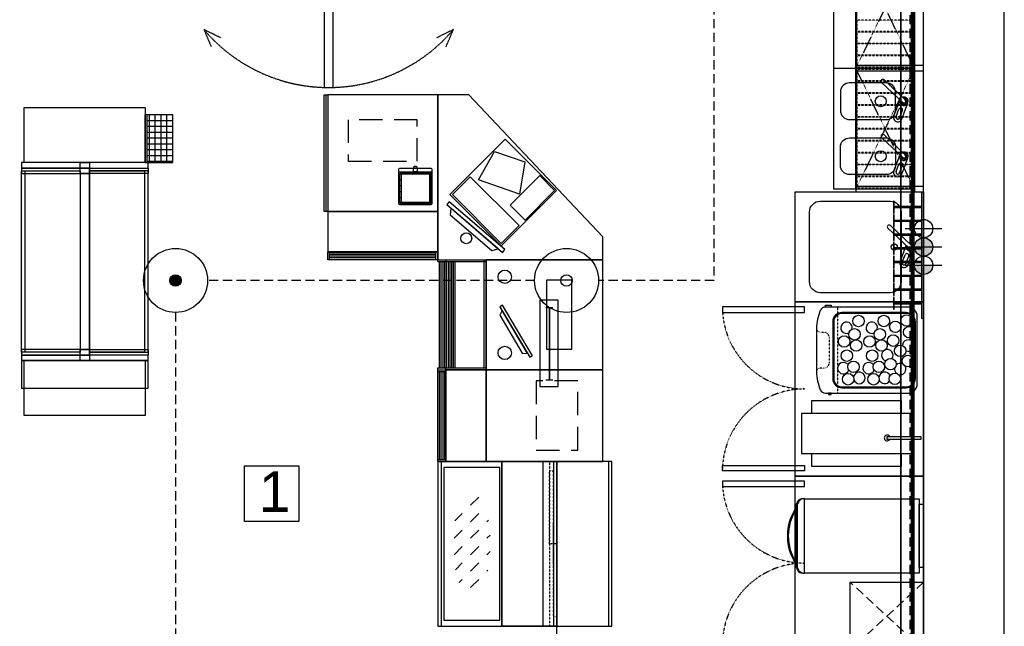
# Model space of a CAD drawing. Header units: millimetres. Extents: x -7934 to 14836, y -13910 to -10668.
# Tile 36 of 42: x 9934 to 10471, y -13597 to -13266. Entities that reach past the tile are written whole.
import ezdxf

# ---------------------------------------------------------------- set-up
doc = ezdxf.new("R2010")
doc.units = ezdxf.units.MM
for name, pattern in [('DASH', [0.75, 0.5, -0.25]), ('DASHED', [0.75, 0.5, -0.25]), ('DASHED2', [0.375, 0.25, -0.125]), ('HIDDEN2', [4.7625, 3.175, -1.5875])]:
    doc.linetypes.add(name, pattern=pattern)
doc.layers.add('A_Podkład', color=253, linetype='Continuous', transparency=0.4)
doc.layers.add('INSTAL', color=50, linetype='Continuous')
doc.layers.add('INSTAL DLP', color=70, linetype='Continuous', lineweight=70)
doc.styles.add('Arial', font='arial.ttf', dxfattribs={"height": 25})

# ---------------------------------------------------------------- blocks, each defined once
blk = doc.blocks.new('Woda_zimna')
blk.add_hatch(color=256).paths.add_polyline_path([(0, 5, -0.414214), (5, 0), (-5, 0, -0.414214)])
for p, q in [((0, -10), (0, 10)), ((10, 0), (-10, 0))]:
    blk.add_line(p, q)
blk.add_circle((0, 0), 5)
blk = doc.blocks.new('Odplyw_wody')
blk.add_hatch(color=256).paths.add_polyline_path([(0, 5, -1), (0, -5, -1)])
for p, q in [((0, -10), (0, 10)), ((10, 0), (-10, 0))]:
    blk.add_line(p, q)
blk.add_circle((0, 0), 5)
blk = doc.blocks.new('Woda_ciepla')
for p, q in [((0, -10), (0, 10)), ((0, 0), (0, 10)), ((10, 0), (-10, 0))]:
    blk.add_line(p, q)
blk.add_circle((0, 0), 5)
blk = doc.blocks.new('podkład')
at = {"layer": 'A_Podkład'}
h = blk.add_hatch(dxfattribs=at)
h.set_pattern_fill('ANSI37', color=256, angle=135)
h.set_pattern_definition([(180, (21133.338, -26335.3352), (-2e-15, -3.175), []), (270, (21133.338, -26335.3352), (3.175, -2e-15), [])])
h.paths.add_polyline_path([(450.5, -873), (450.5, -847), (436.5, -847), (436.5, -873)])
h = blk.add_hatch(dxfattribs=at)
h.set_pattern_fill('DASH', color=256, scale=2, angle=45, style=0)
h.set_pattern_definition([(45, (1963.169, -2467.321), (5e-15, 8.980256), [6.35, -6.35])])
edge = h.paths.add_edge_path()
edge.add_ellipse((613.54, -1081), major_axis=(0, -28.53), ratio=0.357143, start_angle=0, end_angle=360)
for p, q in [((811, -821.5), (811, -754)), ((848.64, -840.21), (837.1, -829.26)), ((849.99, -838.79), (838.45, -827.83)), ((595, -836), (595, -926)), ((611.95, -836), (595, -836)), ((685, -913.45), (611.95, -836)), ((843.75, -847.56), (847.14, -838.79)), ((848.02, -849.21), (851.45, -840.32)), ((435.5, -873), (435.5, -847)), ((436.5, -873), (436.5, -847)), ((436.5, -873), (436.5, -847)), ((844.95, -847.87), (846.53, -843.78)), ((846.92, -848.63), (848.5, -844.54)), ((849.99, -868.79), (838.45, -857.83)), ((601.57, -890.47), (631.8, -860.24)), ((631.8, -860.24), (659.77, -888.21)), ((848.64, -870.21), (837.1, -859.26)), ((617.25, -882.43), (625.86, -866.87)), ((625.86, -866.87), (642.45, -872.58)), ((843.75, -877.56), (847.14, -868.79)), ((642.45, -872.58), (639.67, -890.15)), ((844.95, -877.87), (846.53, -873.78)), ((846.92, -878.63), (848.5, -874.54)), ((848.02, -879.21), (851.45, -870.32)), ((591.18, -879.34), (574.38, -879.34)), ((575.08, -878.64), (575.08, -895.44)), ((578.28, -878.64), (578.28, -879.34)), ((581.48, -878.64), (581.48, -879.34)), ((584.68, -878.64), (584.68, -879.34)), ((587.88, -878.64), (587.88, -879.34)), ((590.48, -878.64), (590.48, -895.44)), ((602.97, -890.39), (612.67, -880.69)), ((612.67, -880.69), (639.34, -907.36)), ((634.52, -896.25), (650.68, -880.09)), ((650.68, -880.09), (658.76, -888.17)), ((575.08, -882.54), (574.38, -882.54)), ((575.08, -885.74), (574.38, -885.74)), ((591.18, -882.54), (590.48, -882.54)), ((591.18, -885.74), (590.48, -885.74)), ((639.67, -890.15), (617.25, -882.43)), ((575.08, -888.94), (574.38, -888.94)), ((591.18, -888.94), (590.48, -888.94)), ((629.54, -918.44), (601.57, -890.47)), ((629.64, -917.06), (602.97, -890.39)), ((659.77, -888.21), (629.54, -918.44)), ((658.76, -888.17), (642.6, -904.33)), ((575.08, -892.14), (574.38, -892.14)), ((591.18, -894.74), (574.38, -894.74)), ((578.28, -894.74), (578.28, -895.44)), ((581.48, -894.74), (581.48, -895.44)), ((584.68, -894.74), (584.68, -895.44)), ((587.88, -894.74), (587.88, -895.44)), ((591.18, -892.14), (590.48, -892.14)), ((642.6, -904.33), (634.52, -896.25)), ((535, -899.6), (535, -921.6)), ((595, -899.6), (535, -899.6)), ((595, -921.6), (595, -899.6)), ((639.34, -907.36), (629.64, -917.06)), ((853.38, -918.29), (841.84, -907.33)), ((852.03, -919.71), (840.49, -908.76)), ((685, -926), (685, -913.45)), ((535, -921.6), (595, -921.6)), ((595, -921.6), (535, -921.6)), ((535, -926), (535, -921.6)), ((536, -926), (536, -921.6)), ((594, -922.13), (536, -922.13)), ((594, -923.09), (536, -923.09)), ((594, -926), (594, -921.6)), ((595, -926), (595, -921.6)), ((847.14, -927.06), (850.53, -918.29)), ((848.35, -927.37), (849.92, -923.28)), ((851.41, -928.71), (854.84, -919.82)), ((536, -926), (535, -926)), ((594, -924.05), (536, -924.05)), ((594, -925.01), (536, -925.01)), ((595, -926), (594, -926)), ((595, -926), (621.4, -926)), ((595, -927), (595, -926)), ((595, -926), (685, -926)), ((595, -927), (621.4, -927)), ((595.99, -985), (595.99, -927)), ((596.95, -985), (596.95, -927)), ((597.9, -985), (597.9, -927)), ((598.86, -985), (598.86, -927)), ((599.4, -926), (599.4, -927)), ((599.82, -985), (599.82, -927)), ((600.78, -985), (600.78, -927)), ((601.74, -985), (601.74, -927)), ((602.69, -985), (602.69, -927)), ((603.65, -985), (603.65, -927)), ((604.56, -985), (604.56, -927)), ((620.4, -985), (620.4, -926)), ((621.4, -986), (621.4, -926)), ((850.31, -928.13), (851.89, -924.04)), ((653.9, -952.08), (657.7, -952.08)), ((595, -985), (621.4, -985)), ((595, -986), (595, -985)), ((595, -986), (621.4, -986)), ((595, -986), (599.4, -986)), ((595, -987), (595, -986)), ((595, -987), (599.4, -987)), ((595.99, -1035), (595.99, -987)), ((596.95, -1035), (596.95, -987)), ((597.9, -1035), (597.9, -987)), ((598.86, -1035), (598.86, -987)), ((599.4, -986), (599.4, -985)), ((599.4, -986), (599.4, -1036)), ((621.4, -986), (599.4, -986)), ((599.4, -1036), (599.4, -986)), ((621.4, -1036), (621.4, -986)), ((653.9, -991.43), (657.7, -991.43)), ((595, -1035), (599.4, -1035)), ((595, -1036), (595, -1035)), ((595, -1036), (599.4, -1036)), ((597.11, -1126), (597.11, -1036)), ((599.4, -1036), (621.4, -1036)), ((660, -1036), (630, -1036.01)), ((630, -1036.01), (630, -1126.02)), ((652.53, -1126), (652.53, -1036)), ((658.15, -1035.99), (658.15, -1125.99)), ((660, -1131), (660, -1036)), ((660, -1036), (660, -1126)), ((688.15, -1035.99), (688.15, -1125.99)), ((489.33, -1038.62), (489.33, -1068.62)), ((519.33, -1038.62), (489.33, -1038.62)), ((519.33, -1068.62), (519.33, -1038.62)), ((489.33, -1068.62), (519.33, -1068.62))]:
    blk.add_line(p, q, dxfattribs=at)
at = {"layer": 'A_Podkład', "linetype": 'DASHED', "ltscale": 0.2}
for p, q in [((813.08, -951.82), (813.08, -998.82)), ((656, -1036), (656, -1126))]:
    blk.add_line(p, q, dxfattribs=at)
at = {"layer": 'A_Podkład', "linetype": 'DASHED2', "ltscale": 20}
for p, q in [((860, -1102), (820, -1139)), ((860, -1139), (820, -1102))]:
    blk.add_line(p, q, dxfattribs=at)
at = {"layer": 'A_Podkład'}
for points in [[(449, -1244), (904, -1244), (904, 0), (0, 0), (0, -1244), (252, -1244)], [(855, -755.5), (855, -821.5), (823, -821.5), (823, -755.5), (855, -755.5)], [(860, -820), (823, -820), (823, -823), (860, -823), (860, -820), (855, -820), (855, -823)], [(855, -821.5), (855, -887.5), (823, -887.5), (823, -821.5), (855, -821.5)], [(400, -877.5), (400, -976.5), (368, -976.5), (368, -877.5), (400, -877.5)], [(405, -877.5), (405, -976.5), (437, -976.5), (437, -877.5), (405, -877.5)], [(631.58, -920.43), (601.2, -894.41), (599.9, -895.92), (630.28, -921.95), (631.58, -920.43)], [(628, -920), (602.18, -897.88), (601.74, -901.46), (624.53, -920.97), (628, -920)], [(859, -897), (844, -897), (844, -897.5), (859, -897.5)], [(859, -904.5), (844, -904.5), (844, -905), (859, -905)], [(859, -912), (844, -912), (844, -912.5), (859, -912.5)], [(859, -919.5), (844, -919.5), (844, -920), (859, -920)], [(595, -926), (535, -926)], [(859, -927), (844, -927), (844, -927.5), (859, -927.5)], [(859, -934.5), (844, -934.5), (844, -935), (859, -935)], [(859, -942), (844, -942), (844, -942.5), (859, -942.5)], [(860, -949), (860, -1044), (790, -1044), (790, -949), (860, -949)], [(859, -949.5), (844, -949.5), (844, -950), (859, -950)], [(643.99, -977.09), (630.13, -953.7), (628.88, -956.3), (641.11, -976.94), (643.99, -977.09)], [(646.59, -978.34), (630.28, -950.81), (628.9, -951.63), (645.22, -979.16), (646.59, -978.34)], [(595, -1036), (595, -986)], [(799.04, -1009.8), (799.04, -1002.75), (847.74, -1002.75)], [(847.74, -1002.75), (847.74, -1009.8)], [(853.39, -1009.8), (793.39, -1009.8), (793.39, -1031.8), (853.39, -1031.8), (853.39, -1024.01)], [(853.39, -1022.45), (853.39, -1009.8)], [(690, -1036), (595, -1036), (595, -1126), (690, -1126), (690, -1036)], [(660, -1126), (630, -1126), (630, -1036), (660, -1036), (660, -1126)], [(847.74, -1031.8), (847.74, -1038.85), (799.04, -1038.85), (799.04, -1031.8)], [(860, -1044), (860, -1139), (790, -1139), (790, -1044), (860, -1044)], [(860, -1058.2), (860, -1095.2)]]:
    blk.add_lwpolyline(points, dxfattribs=at)
for points in [[(44, -1229), (860, -1229), (860, -44), (44, -44)], [(823, -755.5), (823, -821.5), (823.5, -821.5), (823.5, -755.5)], [(855, -821.5), (855, -887.5), (811, -887.5), (811, -821.5)], [(860, -820), (823, -820), (823, -823), (860, -823), (860, -820)], [(823, -821.5), (823, -887.5), (823.5, -887.5), (823.5, -821.5)], [(860, -823), (860, -820), (855, -820), (855, -823)], [(535, -836), (535, -899.6), (533, -899.6), (533, -836)], [(535, -836), (535, -899.6), (595, -899.6), (595, -836)], [(435.5, -873), (369.5, -873), (369.5, -843), (435.5, -843)], [(435.5, -873), (450.5, -873), (450.5, -847), (435.5, -847)], [(437, -873), (368, -873), (368, -876), (437, -876)], [(400, -876), (400, -873), (405, -873), (405, -876)], [(583.48, -874.95), (583.58, -875.95), (581.98, -875.95), (582.08, -874.95)], [(405, -876), (368, -876), (368, -879), (405, -879), (405, -876)], [(400, -877.5), (400, -976.5), (370, -976.5), (370, -877.5)], [(405, -876), (405, -879), (400, -879), (400, -876)], [(400, -876), (437, -876), (437, -879), (400, -879), (400, -876)], [(435, -877.5), (435, -976.5), (405, -976.5), (405, -877.5)], [(583.78, -876.04), (583.78, -878.04), (581.78, -878.04), (581.78, -876.04)], [(860, -886), (823, -886), (823, -889), (860, -889), (860, -886)], [(860, -889), (860, -886), (855, -886), (855, -889)], [(860, -889), (860, -949), (790, -949), (790, -889)], [(860, -958), (859, -958), (859, -889), (860, -889)], [(843.5, -894), (843.5, -900.5), (844, -900.5), (844, -894)], [(843.5, -901.5), (843.5, -908), (844, -908), (844, -901.5)], [(843.5, -909), (843.5, -915.5), (844, -915.5), (844, -909)], [(843.5, -916.5), (843.5, -923), (844, -923), (844, -916.5)], [(685, -926), (621.4, -926), (621.4, -986), (685, -986)], [(843.5, -924), (843.5, -930.5), (844, -930.5), (844, -924)], [(843.5, -931.5), (843.5, -938), (844, -938), (844, -931.5)], [(654.38, -937.13), (654.38, -974.85), (668.1, -974.85), (668.1, -937.13)], [(843.5, -939), (843.5, -945.5), (844, -945.5), (844, -939)], [(650.7, -948.13), (650.7, -995.13), (660.7, -995.13), (660.7, -948.13)], [(843.5, -946.5), (843.5, -953), (844, -953), (844, -946.5)], [(750.25, -954.75), (795, -954.75), (795, -951.75), (750.25, -951.75)], [(806.41, -951.82), (806.41, -950.86), (809.51, -950.86), (809.51, -951.82)], [(405, -975), (368, -975), (368, -978), (405, -978), (405, -975)], [(405, -975), (405, -978), (400, -978), (400, -975)], [(400, -975), (437, -975), (437, -978), (400, -978), (400, -975)], [(368, -981), (437, -981), (437, -978), (368, -978)], [(368, -981), (368, -996), (437, -996), (437, -981)], [(369.5, -981), (435.5, -981), (435.5, -1011), (369.5, -1011)], [(405, -978), (405, -981), (400, -981), (400, -978)], [(685, -986), (621.4, -986), (621.4, -1036), (685, -1036)], [(808.04, -998.82), (808.04, -999.56), (809.51, -999.56), (809.51, -998.82)], [(858.49, -1022.45), (858.49, -1024.01), (840.09, -1024.01), (840.09, -1022.45)], [(628.78, -1039.3), (598.3, -1039.3), (598.3, -1122.7), (628.78, -1122.7)], [(750.25, -1038.25), (795, -1038.25), (795, -1041.25), (750.25, -1041.25)], [(750.25, -1049.75), (795, -1049.75), (795, -1046.75), (750.25, -1046.75)], [(857.5, -1056.4), (857.5, -1097), (795, -1097), (795, -1056.4)], [(860, -1059.4), (860, -1094), (857.5, -1094), (857.5, -1059.4)], [(860, -1102), (860, -1139), (820, -1139), (820, -1102)]]:
    blk.add_lwpolyline(points, close=True, dxfattribs=at)
for points in [[(533, -832), (538, -832), (538, -743.57), (535.5, -743.57, -1), (535.5, -741.57), (538, -741.57), (538, -736.57), (533, -736.57), (533, -741.57), (535.5, -741.57, -1), (535.5, -743.57), (533, -743.57), (533, -832)], [(844.6, -844.5), (844.6, -834.5, 0.414214), (839.6, -829.5), (819.6, -829.5, 0.414214), (814.6, -834.5), (814.6, -844.5, 0.414214), (819.6, -849.5), (839.6, -849.5, 0.414214), (844.6, -844.5)], [(844.6, -864.5), (844.6, -874.5, -0.414214), (839.6, -879.5), (819.6, -879.5, -0.414214), (814.6, -874.5), (814.6, -864.5, -0.414214), (819.6, -859.5), (839.6, -859.5, -0.414214), (844.6, -864.5)], [(591.78, -876.84), (591.78, -895.24, -0.414214), (590.98, -896.04), (574.58, -896.04, -0.414214), (573.78, -895.24), (573.78, -876.84, -0.414214), (574.58, -876.04), (590.98, -876.04, -0.414214)], [(590.98, -896.04), (574.58, -896.04, -0.414214), (573.78, -895.24), (573.78, -878.84, -0.414214), (574.58, -878.04), (590.98, -878.04, -0.414214), (591.78, -878.84), (591.78, -895.24, -0.414214)], [(590.78, -895.44), (574.78, -895.44, -0.414214), (574.38, -895.04), (574.38, -879.04, -0.414214), (574.78, -878.64), (591.18, -878.64), (591.18, -895.04, -0.414214)], [(847.73, -900), (847.73, -938, -0.414214), (841.73, -944), (803.73, -944, -0.414214), (797.73, -938), (797.73, -900, -0.414214), (803.73, -894), (841.73, -894, -0.414214)], [(856.48, -993.82), (856.48, -956.82, 0.414214), (851.48, -951.82), (806.41, -951.82, 0.301275), (803.64, -953.65, 0.091963), (801.48, -963.48), (801.48, -987.17, 0.090984), (803.64, -996.99, 0.301719), (806.41, -998.82), (851.48, -998.82, 0.414214), (856.48, -993.82)], [(810.43, -959.82), (810.43, -990.82, 0.414214), (815.43, -995.82), (850.48, -995.82, 0.414214), (855.48, -990.82), (855.48, -959.82, 0.414214), (850.48, -954.82), (815.43, -954.82, 0.414214)], [(810.93, -959.82), (810.93, -990.82, 0.414214), (815.43, -995.32), (850.48, -995.32, 0.414214), (854.98, -990.82), (854.98, -959.82, 0.414214), (850.48, -955.32), (815.43, -955.32, 0.414214)]]:
    blk.add_lwpolyline(points, format="xyb", close=True, dxfattribs=at)
at = {"layer": 'A_Podkład', "linetype": 'DASHED', "ltscale": 0.002}
for points in [[(855, -821.5), (823, -755.5)], [(855, -755.5), (823, -821.5)], [(855, -887.5), (823, -821.5)], [(855, -821.5), (823, -887.5)]]:
    blk.add_lwpolyline(points, dxfattribs=at)
at = {"layer": 'A_Podkład', "linetype": 'DASHED', "ltscale": 0.003}
for points in [[(855, -795.25), (823.5, -795.25), (823.5, -801.25), (855, -801.25), (855, -795.25)], [(855, -801.75), (823.5, -801.75), (823.5, -807.75), (855, -807.75), (855, -801.75)], [(855, -808.25), (823.5, -808.25), (823.5, -814.25), (855, -814.25), (855, -808.25)], [(855, -814.75), (823.5, -814.75), (823.5, -820.75), (855, -820.75), (855, -814.75)], [(855, -822.25), (823.5, -822.25), (823.5, -828.25), (855, -828.25), (855, -822.25)], [(855, -828.75), (823.5, -828.75), (823.5, -834.75), (855, -834.75), (855, -828.75)], [(855, -835.25), (823.5, -835.25), (823.5, -841.25), (855, -841.25), (855, -835.25)], [(855, -841.75), (823.5, -841.75), (823.5, -847.75), (855, -847.75), (855, -841.75)], [(855, -848.25), (823.5, -848.25), (823.5, -854.25), (855, -854.25), (855, -848.25)], [(855, -854.75), (823.5, -854.75), (823.5, -860.75), (855, -860.75), (855, -854.75)], [(855, -861.25), (823.5, -861.25), (823.5, -867.25), (855, -867.25), (855, -861.25)], [(855, -867.75), (823.5, -867.75), (823.5, -873.75), (855, -873.75), (855, -867.75)], [(855, -874.25), (823.5, -874.25), (823.5, -880.25), (855, -880.25), (855, -874.25)], [(855, -880.75), (823.5, -880.75), (823.5, -886.75), (855, -886.75), (855, -880.75)]]:
    blk.add_lwpolyline(points, dxfattribs=at)
at = {"layer": 'A_Podkład', "linetype": 'DASHED', "ltscale": 0.5}
for points in [[(476.68, -804.92), (467.49, -800.42), (471.5, -809.84)], [(599.49, -809.84), (603.5, -800.42), (594.31, -804.92)], [(534, -836), (534, -899.6)]]:
    blk.add_lwpolyline(points, dxfattribs=at)
at = {"layer": 'A_Podkład', "linetype": 'HIDDEN2', "ltscale": 4}
for points in [[(546.13, -872.27), (583.84, -872.27), (583.84, -849.57), (546.13, -849.57)], [(648.73, -992.13), (648.73, -1029.85), (671.43, -1029.85), (671.43, -992.13)]]:
    blk.add_lwpolyline(points, close=True, dxfattribs=at)
at = {"layer": 'A_Podkład', "const_width": 1}
blk.add_lwpolyline([(655.91, -952.08), (655.91, -991.34)], dxfattribs=at)
at = {"layer": 'A_Podkład', "linetype": 'DASHED', "ltscale": 0.2}
blk.add_lwpolyline([(801.48, -963.48, 0.414214), (803.48, -965.48), (805.48, -965.48, -0.414214), (808.48, -968.48), (808.48, -982.17, -0.414214), (805.48, -985.17), (803.48, -985.17, 0.414214), (801.48, -987.17, 1)], format="xyb", dxfattribs=at)
for points in [[(658, -1041.18), (658, -1081), (656, -1081), (656, -1041.18)], [(660, -1120.82), (660, -1081), (658, -1081), (658, -1120.82)]]:
    blk.add_lwpolyline(points, close=True, dxfattribs=at)
at = {"layer": 'A_Podkład'}
for points, format in [([(795, -1056.4, 0.476761), (790.5, -1060.4), (790.5, -1093, 0.476761), (795, -1097, 0.280776)], "xyb"), ([(795, -1056.4), (795, -1056.4, 0.414214), (791, -1060.4), (791, -1093, 0.414214), (795, -1097), (795, -1097)], "xyb"), ([(658, -1068.2, 0, 1.88, 0), (658, -1073.83, 0.625, 0.625, 0), (658, -1081, 0.625, 0.625, 0)], "xyseb"), ([(658, -1093.8, 0, 1.88, 0), (658, -1088.17, 0.625, 0.625, 0), (658, -1081, 0.625, 0.625, 0)], "xyseb")]:
    blk.add_lwpolyline(points, format=format, dxfattribs=at)
for centre, radius in [((836.6, -839.5), 3), ((836.6, -869.5), 3), ((610.53, -914.25), 3), ((843.96, -919), 1.69), ((631.55, -935.3), 3.64), ((824.44, -959.43), 3.13), ((838.26, -959.43), 3.13), ((844.56, -962.59), 3.13), ((850.62, -959.19), 3.13), ((822.26, -966.71), 3.13), ((836.08, -966.71), 3.13), ((852.08, -965.5), 3.13), ((816.69, -970.59), 3.13), ((823.23, -972.77), 3.13), ((830.5, -970.59), 3.13), ((837.05, -972.77), 3.13), ((843.35, -970.11), 3.13), ((631.55, -976.82), 3.64), ((818.14, -978.35), 3.13), ((831.96, -978.35), 3.13), ((847.23, -975.68), 3.13), ((821.78, -984.41), 3.13), ((835.59, -984.41), 3.13), ((841.89, -982.96), 3.13), ((851.35, -981.26), 3.13), ((818.87, -991.21), 3.13), ((832.68, -991.21), 3.13), ((844.32, -990.96), 3.13)]:
    blk.add_circle(centre, radius, dxfattribs=at)
at = {"layer": 'A_Podkład', "linetype": 'DASHED', "ltscale": 0.5}
blk.add_arc((535.5, -743), 89, 220.1759, 319.8241, dxfattribs=at)
at = {"layer": 'A_Podkład'}
for centre, radius, start, end in [((837.77, -828.54), 0.983, 46.4836, 226.4836), ((849.31, -839.5), 2.29, 161.9178, 111.0494), ((849.31, -839.5), 1.62, 173.7549, 99.2123), ((849.31, -839.5), 0.983, 226.4836, 46.4836), ((845.88, -848.39), 2.29, 158.8831, 338.8835), ((845.94, -848.25), 1.05, 158.8831, 338.8835), ((847.51, -844.16), 1.05, 338.8835, 158.8835), ((837.77, -858.54), 0.983, 46.4836, 226.4836), ((849.31, -869.5), 2.29, 161.9178, 111.0494), ((849.31, -869.5), 1.62, 173.7549, 99.2123), ((849.31, -869.5), 0.983, 226.4836, 46.4836), ((847.51, -874.16), 1.05, 338.8835, 158.8835), ((845.88, -878.39), 2.29, 158.8831, 338.8835), ((845.94, -878.25), 1.05, 158.8831, 338.8835), ((841.17, -908.04), 0.983, 46.4836, 226.4836), ((852.71, -919), 2.29, 161.9178, 111.0494), ((852.71, -919), 1.62, 173.7549, 99.2123), ((850.91, -923.66), 1.05, 338.8835, 158.8835), ((852.71, -919), 0.983, 226.4836, 46.4836), ((849.27, -927.89), 2.29, 158.8831, 338.8835), ((849.33, -927.75), 1.05, 158.8831, 338.8835), ((817.9, -963.07), 3.13, 344.8716, 295.4904), ((831.71, -963.07), 3.13, 344.8716, 295.4904), ((851.59, -972.77), 3.13, 246.6854, 180.72), ((840.2, -978.11), 3.13, 324.01, 254.553), ((816.2, -985.14), 3.13, 33.374, 341.4959), ((830.02, -985.14), 3.13, 33.374, 341.4959), ((847.23, -985.63), 3.13, 62.884, 135.92), ((824.93, -990.48), 3.13, 49.9544, 174.3199), ((824.93, -990.48), 3.13, 199.3722, 49.9544), ((838.74, -990.48), 3.13, 21.5108, 174.3199), ((847.23, -985.63), 3.13, 170.9282, 227.7907), ((847.23, -985.63), 3.13, 255.0113, 30.4163), ((838.74, -990.48), 3.13, 199.3722, 328.5451), ((840.09, -1023.23), 1.59, 29.4619, 330.5381), ((813.41, -1076.7), 27.72, 145.7723, 214.2277), ((813.41, -1076.7), 27.22, 147.3519, 212.6481)]:
    blk.add_arc(centre, radius, start, end, dxfattribs=at)
at = {"layer": 'A_Podkład', "linetype": 'DASHED', "ltscale": 0.01}
for centre, start, end in [((795, -951.75), 180, 270), ((795, -1041.25), 90, 180), ((795, -1046.75), 180, 270), ((795, -1136.25), 90, 180)]:
    blk.add_arc(centre, 44.75, start, end, dxfattribs=at)
at = {"layer": 'A_Podkład', "rotation": 180}
for name, p in [('Woda_ciepla', (860, -909)), ('Odplyw_wody', (860, -919)), ('Woda_zimna', (860, -929))]:
    blk.add_blockref(name, p, dxfattribs=at)
at = {"layer": 'A_Podkład', "linetype": 'Continuous', "style": 'Arial'}
blk.add_text('1', height=22.13, dxfattribs=at).set_placement((497.42, -1063.54))

msp = doc.modelspace()

# ---------------------------------------------------------------- block references
at = {"layer": 'A_Podkład', "linetype": 'DASH', "ltscale": 10}
msp.add_blockref('podkład', (9567.24, -12471, 0), dxfattribs=at)

# ---------------------------------------------------------------- next in the draw order: hatches: boundary and pattern name
at = {"layer": 'INSTAL'}
msp.add_hatch(color=10, dxfattribs=at).paths.add_polyline_path([(10022.36, -13408.31, 1), (10016.11, -13408.31, 1)])

# ---------------------------------------------------------------- next in the draw order: linework, layer by layer
at = {"color": 1, "linetype": 'DASH', "ltscale": 10}
for points in [[(10399.9, -12995.64), (10312.89, -12995.64), (10312.89, -13408.31), (10249.94, -13408.31)], [(10215.03, -13408.31), (10036.69, -13408.31)], [(10019.24, -13425.77), (10019.24, -13663.31), (9803.29, -13663.31)]]:
    msp.add_lwpolyline(points, dxfattribs=at)
at = {"linetype": 'DASH', "ltscale": 10}
msp.add_lwpolyline([(10419.72, -13151), (10419.72, -13677.34), (9940.15, -13677.34)], dxfattribs=at)
at = {"layer": 'INSTAL', "color": 140, "lineweight": 35}
msp.add_line((10414.72, -13672.34), (10414.72, -13151), dxfattribs=at)
at = {"layer": 'INSTAL', "color": 10}
for centre, radius in [((10019.24, -13408.31, 0), 17.46), ((10232.49, -13408.31, 0), 17.46), ((10019.24, -13408.31, 0), 3.13), ((10232.49, -13408.31, 0), 3.13)]:
    msp.add_circle(centre, radius, dxfattribs=at)
at = {"layer": 'INSTAL DLP', "lineweight": 80}
msp.add_line((10421.12, -13151, 0), (10421.12, -13700, 0), dxfattribs=at)

doc.saveas('drawing.dxf')
